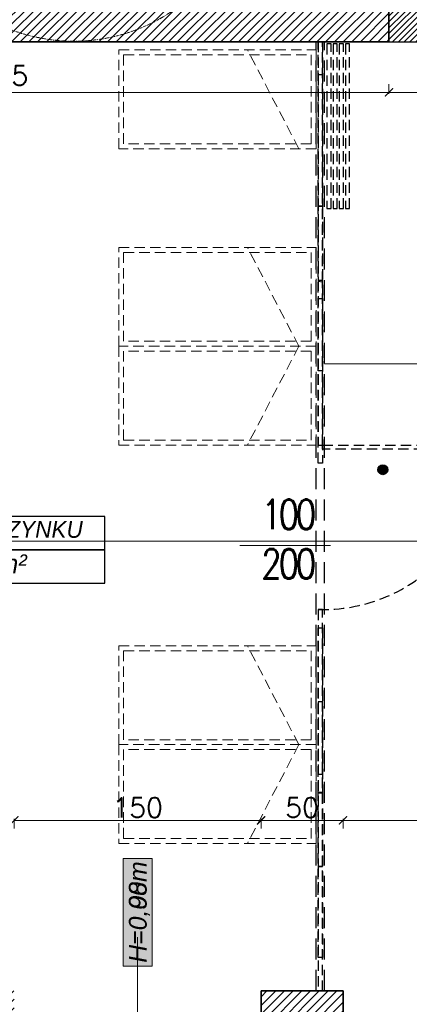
# Model space of a CAD drawing. Header units: millimetres. Extents: x -740 to 33545, y 5178 to 22494.
# Tile 108 of 256: x 9192 to 9429, y 9775 to 10373. Entities that reach past the tile are written whole.
import ezdxf

# ---------------------------------------------------------------- set-up
doc = ezdxf.new("R2010")
doc.units = ezdxf.units.MM
doc.header["$MEASUREMENT"] = 0
for name, pattern in [('DASHDOT', [1, 0.5, -0.25, 0, -0.25]), ('DASHED2', [9.525, 6.35, -3.175]), ('DIVIDE2', [0.625, 0.25, -0.125, 0, -0.125, 0, -0.125])]:
    doc.linetypes.add(name, pattern=pattern)
doc.layers.get('Defpoints').update_dxf_attribs({"color": 252})
for name, color, linetype, lineweight in [('## went', 20, 'DIVIDE2', 15), ('_IS_Wywiew', 1, 'Continuous', 20), ('A_istniejące ściany', 252, 'Continuous', 35), ('A_opisy', 252, 'Continuous', 15), ('A_wyposażenie', 252, 'Continuous', 9), ('l. przekrojowa', 252, 'Continuous', 30), ('l.wypełnien', 252, 'Continuous', 5), ('wymiarowanie', 252, 'Continuous', 9)]:
    doc.layers.add(name, color=color, linetype=linetype, lineweight=lineweight)
doc.layers.add('## went NIEWID', color=51, linetype='DASHDOT', lineweight=15, plot=False)
for name, color, linetype in [('_I_EKO_PODKLAD 3', 252, 'Continuous'), ('NAWIEW', 5, 'Continuous'), ('tabelki opis', 252, 'Continuous'), ('WYWIEW', 252, 'Continuous')]:
    doc.layers.add(name, color=color, linetype=linetype)
doc.styles.add('1-100', font='simplex.shx', dxfattribs={"width": 0.8, "height": 15})
doc.styles.add('ARIALL', font='GOTHIC.TTF', dxfattribs={"height": 40})
doc.styles.add('styl2', font='simplex.shx')
doc.dimstyles.new('Skala 1-50', dxfattribs={"dimtxt": 12, "dimasz": 5, "dimexe": 1, "dimexo": 1, "dimgap": 1.5, "dimtad": 1, "dimdec": 1, "dimrnd": 0.5, "dimtxsty": 'styl2', "dimblk": 'ARCHTICK', "dimcen": 5, "dimadec": 0, "dimazin": 0, "dimtfac": 1, "dimtdec": 1, "dimtmove": 1, "dimatfit": 3, "dimldrblk": 'ARCHTICK', "dimfxl": 0, "dimlwd": -1, "dimlwe": -1, "dimarcsym": 0})

# ---------------------------------------------------------------- blocks, each defined once
blk = doc.blocks.new('_ArchTick')
at = {"color": 0, "linetype": 'ByBlock', "const_width": 0.15}
blk.add_lwpolyline([(-0.5, -0.5), (0.5, 0.5)], dxfattribs=at)
blk = doc.blocks.new('*D2227')
at = {"layer": 'Defpoints', "color": 0}
for p in [(8932.19, 10064.95), (9995.19, 10064.95), (8932.19, 10055.97)]:
    blk.add_point(p, dxfattribs=at)
at = {"layer": 'wymiarowanie', "color": 0}
for p, q in [((8932.19, 10060.97), (8932.19, 10054.97)), ((9995.19, 10060.97), (9995.19, 10054.97)), ((9995.19, 10055.97), (8932.19, 10055.97))]:
    blk.add_line(p, q, dxfattribs=at)
at = {"layer": 'wymiarowanie', "color": 0, "xscale": 5, "yscale": 5, "zscale": 5, "rotation": 180}
blk.add_blockref('_ArchTick', (8932.19, 10055.97), dxfattribs=at)
at = {"layer": 'wymiarowanie', "color": 0, "xscale": 5, "yscale": 5, "zscale": 5}
blk.add_blockref('_ArchTick', (9995.19, 10055.97), dxfattribs=at)
at = {"layer": 'wymiarowanie', "color": 0, "insert": (9463.69, 10063.77), "char_height": 12, "attachment_point": 5, "style": 'styl2'}
blk.add_mtext('1063', dxfattribs=at)
blk = doc.blocks.new('*D2623')
at = {"layer": 'Defpoints', "color": 0}
for p in [(8932.19, 10359.34), (9416.72, 10359.34), (9416.72, 10328.56)]:
    blk.add_point(p, dxfattribs=at)
at = {"layer": 'wymiarowanie', "color": 0}
for p, q in [((8932.19, 10333.56), (8932.19, 10327.56)), ((9416.72, 10333.56), (9416.72, 10327.56)), ((8932.19, 10328.56), (9416.72, 10328.56))]:
    blk.add_line(p, q, dxfattribs=at)
at = {"layer": 'wymiarowanie', "color": 0, "xscale": 5, "yscale": 5, "zscale": 5, "rotation": 180}
blk.add_blockref('_ArchTick', (8932.19, 10328.56), dxfattribs=at)
at = {"layer": 'wymiarowanie', "color": 0, "xscale": 5, "yscale": 5, "zscale": 5}
blk.add_blockref('_ArchTick', (9416.72, 10328.56), dxfattribs=at)
at = {"layer": 'wymiarowanie', "color": 0, "insert": (9174.45, 10336.91), "char_height": 12, "attachment_point": 5, "style": 'styl2'}
blk.add_mtext('484,5', dxfattribs=at)
blk = doc.blocks.new('*D2624')
at = {"layer": 'Defpoints', "color": 0}
for p in [(9416.72, 10359.34), (9506.72, 10359.34), (9506.72, 10328.56)]:
    blk.add_point(p, dxfattribs=at)
at = {"layer": 'wymiarowanie', "color": 0}
for p, q in [((9416.72, 10333.56), (9416.72, 10327.56)), ((9506.72, 10333.56), (9506.72, 10327.56)), ((9416.72, 10328.56), (9506.72, 10328.56))]:
    blk.add_line(p, q, dxfattribs=at)
at = {"layer": 'wymiarowanie', "color": 0, "xscale": 5, "yscale": 5, "zscale": 5, "rotation": 180}
blk.add_blockref('_ArchTick', (9416.72, 10328.56), dxfattribs=at)
at = {"layer": 'wymiarowanie', "color": 0, "xscale": 5, "yscale": 5, "zscale": 5}
blk.add_blockref('_ArchTick', (9506.72, 10328.56), dxfattribs=at)
at = {"layer": 'wymiarowanie', "color": 0, "insert": (9461.72, 10336.36), "char_height": 12, "attachment_point": 5, "style": 'styl2'}
blk.add_mtext('90', dxfattribs=at)
blk = doc.blocks.new('*D2646')
at = {"layer": 'Defpoints', "color": 0}
for p in [(9339.01, 9886.31), (9189.01, 9782.76), (9339.01, 9782.76)]:
    blk.add_point(p, dxfattribs=at)
at = {"layer": 'wymiarowanie', "color": 0}
for p, q in [((9189.01, 9881.31), (9189.01, 9887.31)), ((9339.01, 9881.31), (9339.01, 9887.31)), ((9189.01, 9886.31), (9339.01, 9886.31))]:
    blk.add_line(p, q, dxfattribs=at)
at = {"layer": 'wymiarowanie', "color": 0, "xscale": 5, "yscale": 5, "zscale": 5, "rotation": 180}
blk.add_blockref('_ArchTick', (9189.01, 9886.31), dxfattribs=at)
at = {"layer": 'wymiarowanie', "color": 0, "xscale": 5, "yscale": 5, "zscale": 5}
blk.add_blockref('_ArchTick', (9339.01, 9886.31), dxfattribs=at)
at = {"layer": 'wymiarowanie', "color": 0, "insert": (9264.01, 9894.11), "char_height": 12, "attachment_point": 5, "style": 'styl2'}
blk.add_mtext('150', dxfattribs=at)
blk = doc.blocks.new('*D2647')
at = {"layer": 'Defpoints', "color": 0}
for p in [(9388.82, 9886.31), (9339.01, 9782.76), (9388.82, 9782.76)]:
    blk.add_point(p, dxfattribs=at)
at = {"layer": 'wymiarowanie', "color": 0}
for p, q in [((9339.01, 9881.31), (9339.01, 9887.31)), ((9388.82, 9881.31), (9388.82, 9887.31)), ((9339.01, 9886.31), (9388.82, 9886.31))]:
    blk.add_line(p, q, dxfattribs=at)
at = {"layer": 'wymiarowanie', "color": 0, "xscale": 5, "yscale": 5, "zscale": 5, "rotation": 180}
blk.add_blockref('_ArchTick', (9339.01, 9886.31), dxfattribs=at)
at = {"layer": 'wymiarowanie', "color": 0, "xscale": 5, "yscale": 5, "zscale": 5}
blk.add_blockref('_ArchTick', (9388.82, 9886.31), dxfattribs=at)
at = {"layer": 'wymiarowanie', "color": 0, "insert": (9363.92, 9894.11), "char_height": 12, "attachment_point": 5, "style": 'styl2'}
blk.add_mtext('50', dxfattribs=at)
blk = doc.blocks.new('*D2648')
at = {"layer": 'Defpoints', "color": 0}
for p in [(9538.82, 9886.31), (9388.82, 9782.76), (9538.82, 9782.76)]:
    blk.add_point(p, dxfattribs=at)
at = {"layer": 'wymiarowanie', "color": 0}
for p, q in [((9388.82, 9881.31), (9388.82, 9887.31)), ((9538.82, 9881.31), (9538.82, 9887.31)), ((9388.82, 9886.31), (9538.82, 9886.31))]:
    blk.add_line(p, q, dxfattribs=at)
at = {"layer": 'wymiarowanie', "color": 0, "xscale": 5, "yscale": 5, "zscale": 5, "rotation": 180}
blk.add_blockref('_ArchTick', (9388.82, 9886.31), dxfattribs=at)
at = {"layer": 'wymiarowanie', "color": 0, "xscale": 5, "yscale": 5, "zscale": 5}
blk.add_blockref('_ArchTick', (9538.82, 9886.31), dxfattribs=at)
at = {"layer": 'wymiarowanie', "color": 0, "insert": (9463.82, 9894.11), "char_height": 12, "attachment_point": 5, "style": 'styl2'}
blk.add_mtext('150', dxfattribs=at)
blk = doc.blocks.new('FILL_245')
at = {"color": 1, "linetype": 'Continuous', "const_width": 0.018}
blk.add_lwpolyline([(-42321.15, 289.36), (-42313.9, 301.91), (-42308.6, 296.6)], close=True, dxfattribs=at)
blk = doc.blocks.new('FILL_244')
at = {"color": 1, "linetype": 'Continuous', "const_width": 0.018}
blk.add_lwpolyline([(-42321.15, 274.23), (-42308.6, 266.98), (-42313.9, 261.68)], close=True, dxfattribs=at)
blk = doc.blocks.new('FILL_246')
at = {"color": 1, "linetype": 'Continuous', "const_width": 0.018}
blk.add_lwpolyline([(-42336.28, 274.23), (-42348.83, 266.98), (-42343.52, 261.68)], close=True, dxfattribs=at)
blk = doc.blocks.new('FILL_243')
at = {"color": 1, "linetype": 'Continuous', "const_width": 0.018}
blk.add_lwpolyline([(-42336.28, 289.36), (-42343.52, 301.91), (-42348.83, 296.6)], close=True, dxfattribs=at)
blk = doc.blocks.new('A$C06D629D9')
blk.add_point((0, 0))
at = {"color": 3}
blk.add_point((0, 0), dxfattribs=at)
at = {"layer": 'NAWIEW', "color": 1, "linetype": 'Continuous', "const_width": 0.018}
for points in [[(-23.94, 23.94), (-17.46, 17.46)], [(-14.81, 20.11), (-20.11, 14.81)], [(-14.81, 20.11), (-20.11, 14.81)], [(-7.57, 7.57), (-14.81, 20.11)], [(-7.57, 7.57), (-14.81, 20.11)], [(7.57, 7.57), (14.81, 20.11)], [(7.57, 7.57), (14.81, 20.11)], [(14.81, 20.11), (20.11, 14.81)], [(14.81, 20.11), (20.11, 14.81)], [(23.94, 23.94), (17.46, 17.46)], [(-20.11, 14.81), (-7.57, 7.57)], [(20.11, 14.81), (7.57, 7.57)], [(-7.57, -7.57), (-20.11, -14.81)], [(-7.57, -7.57), (-20.11, -14.81)], [(-14.81, -20.11), (-7.57, -7.57)], [(7.57, -7.57), (20.11, -14.81)], [(7.57, -7.57), (20.11, -14.81)], [(14.81, -20.11), (7.57, -7.57)], [(-23.94, -23.94), (-17.46, -17.46)], [(-20.11, -14.81), (-14.81, -20.11)], [(-20.11, -14.81), (-14.81, -20.11)], [(20.11, -14.81), (14.81, -20.11)], [(20.11, -14.81), (14.81, -20.11)], [(23.94, -23.94), (17.46, -17.46)]]:
    blk.add_lwpolyline(points, dxfattribs=at)
at = {"layer": 'WYWIEW', "color": 10, "linetype": 'Continuous', "const_width": 0.018}
for points in [[(-7.57, 7.57), (-7.57, 7.57)], [(7.57, 7.57), (7.57, 7.57)], [(-7.57, -7.57), (-7.57, -7.57)], [(7.57, -7.57), (7.57, -7.57)]]:
    blk.add_lwpolyline(points, dxfattribs=at)
at = {"layer": 'NAWIEW', "extrusion": (0, 0, -1), "zscale": -1}
for name in ['FILL_245', 'FILL_243', 'FILL_244', 'FILL_246']:
    blk.add_blockref(name, (42328.71, -281.79), dxfattribs=at)
blk = doc.blocks.new('heether5')
at = {"layer": '## went', "color": 1}
for radius in [7.45, 5.44]:
    blk.add_circle((341463.05, 163171.59), radius, dxfattribs=at)
at = {"layer": '## went NIEWID'}
for radius in [100, 75, 50]:
    blk.add_circle((341463.05, 163171.59), radius, dxfattribs=at)
at = {"layer": '## went', "xscale": 0.9144000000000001, "yscale": 0.9144000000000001, "zscale": 0.9144000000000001}
blk.add_blockref('A$C06D629D9', (341463.05, 163171.59), dxfattribs=at)

msp = doc.modelspace()

# ---------------------------------------------------------------- hatches: boundary and pattern name
at = {"layer": '_I_EKO_PODKLAD 3', "linetype": 'Continuous'}
msp.add_hatch(color=256, dxfattribs=at).paths.add_polyline_path([(9412.99, 10096.3, 1), (9412.99, 10102.3, 1)])
msp.add_hatch(color=256, dxfattribs=at).paths.add_polyline_path([(9412.99, 10096.3, 1), (9412.99, 10102.3, 1)])
at = {"layer": 'A_opisy', "ltscale": 0.3}
msp.add_hatch(color=256, dxfattribs=at).paths.add_polyline_path([(9255.24, 9797.7), (9255.24, 9863.16), (9272.77, 9863.16), (9272.77, 9797.7)])
msp.add_hatch(color=256, dxfattribs=at).paths.add_polyline_path([(9255.24, 9797.7), (9255.24, 9863.16), (9272.77, 9863.16), (9272.77, 9797.7)])
msp.add_hatch(color=256, dxfattribs=at).paths.add_polyline_path([(9255.24, 9797.7), (9255.24, 9863.16), (9272.77, 9863.16), (9272.77, 9797.7)])
msp.add_hatch(color=256, dxfattribs=at).paths.add_polyline_path([(9255.24, 9797.7), (9255.24, 9863.16), (9272.77, 9863.16), (9272.77, 9797.7)])
at = {"layer": 'l.wypełnien'}
h = msp.add_hatch(dxfattribs=at)
h.set_pattern_fill('ANSI31', color=256, scale=30, style=0)
h.paths.add_polyline_path([(8887.19, 10284.84), (8887.19, 10539.8), (8932.19, 10539.8), (8932.19, 10402.52), (9059.57, 10402.52), (9368.19, 10402.52), (9394.23, 10402.52), (9416.72, 10402.52), (9416.72, 10359.34), (9405.31, 10359.34), (9376.25, 10359.34), (8932.19, 10359.34), (8932.19, 10284.84)])
h.paths.add_polyline_path([(9871.19, 10801.99), (9871.19, 10791.99), (9878.23, 10791.99), (9890.23, 10791.99), (10052.23, 10791.99), (10052.23, 10564.52), (10066.23, 10564.52), (10066.23, 10706), (10066.23, 10711.93), (10066.23, 10711.98), (10066.23, 10728.73), (10066.23, 10765.23), (10066.23, 10776), (10066.23, 10781.93), (10066.23, 10781.98), (10066.23, 10781.93), (10066.23, 10776), (10066.22, 10776), (10066.23, 10781.93), (10066.23, 10781.98), (10066.23, 10791.99), (10125.49, 10791.99), (10125.49, 10808.08), (10125.49, 10819.93), (10125.49, 10834.32), (10058.81, 10834.32), (9924.19, 10834.32), (9924.19, 10862.32), (9879.19, 10862.32), (9879.19, 10834.32), (9871.19, 10834.32), (9871.19, 10801.99)])
h.paths.add_polyline_path([(9570.47, 10794.52), (9731.23, 10794.52), (9731.23, 10731.52), (9748.23, 10731.52), (9748.23, 10793.99), (9768.19, 10793.99), (9768.19, 10801.99), (9781.19, 10801.99), (9781.19, 10834.32), (9769.78, 10834.32), (9645.19, 10834.32), (9645.19, 10833.52), (9604.19, 10833.52), (9570.47, 10833.52)])
h.paths.add_polyline_path([(9394.23, 10794.52), (9428.47, 10794.52), (9428.47, 10833.52), (9388.19, 10833.52), (9388.19, 10794.52), (9394.23, 10794.52)])
h.paths.add_polyline_path([(9428.47, 10794.52), (9428.47, 10833.52), (9448.47, 10833.52), (9448.47, 10794.52)])
h.paths.add_polyline_path([(9550.47, 10794.52), (9570.47, 10794.52), (9570.47, 10833.52), (9550.47, 10833.52)])
h.paths.add_polyline_path([(9368.19, 10794.52), (9388.19, 10794.52), (9388.19, 10833.52), (9368.19, 10833.52)])
h.paths.add_polyline_path([(9604.19, 10833.52), (9604.19, 10849.32), (9645.19, 10849.32), (9645.19, 10833.52)])
h.paths.add_polyline_path([(9368.19, 10422.52), (9368.19, 10402.52), (9394.23, 10402.52), (9394.23, 10422.52)])
h.paths.add_polyline_path([(9368.19, 10774.52), (9394.23, 10774.52), (9394.23, 10794.52), (9368.19, 10794.52)])
h = msp.add_hatch(dxfattribs=at)
h.set_pattern_fill('ANSI31', color=256, scale=20, style=0)
h.paths.add_polyline_path([(9416.72, 10402.52), (9416.72, 10359.34), (9506.72, 10359.34), (9506.72, 10402.52), (9417.07, 10402.52)])
h = msp.add_hatch(dxfattribs=at)
h.set_pattern_fill('ANSI31', color=256, scale=30, style=0)
h.paths.add_polyline_path([(8887.19, 10131.59), (8887.19, 9739.58), (8988.77, 9739.58), (8988.77, 9782.76), (8932.19, 9782.76), (8932.19, 10131.59), (8913.43, 10131.59), (8902.43, 10131.59)])
h.paths.add_polyline_path([(10184.83, 9782.76), (10254.19, 9782.76), (10254.19, 9762.76), (10279.59, 9762.76), (10279.59, 9782.76), (10294.77, 9782.76), (10294.77, 9739.58), (10184.83, 9739.58)])
h.paths.add_polyline_path([(9635.2, 9739.58), (9635.2, 9782.76), (9538.82, 9782.76), (9538.82, 9739.58)])
h.paths.add_polyline_path([(9189.01, 9739.58), (9189.01, 9782.76), (9138.77, 9782.76), (9138.77, 9739.58)])
h.paths.add_polyline_path([(9835.02, 9739.58), (9835.02, 9782.76), (9785.2, 9782.76), (9785.2, 9739.58)])
h.paths.add_polyline_path([(10034.83, 9739.58), (10034.83, 9782.76), (9985.02, 9782.76), (9985.02, 9739.58)])
h.paths.add_polyline_path([(9388.82, 9739.58), (9388.82, 9782.76), (9339.01, 9782.76), (9339.01, 9739.58)])
h.paths.add_polyline_path([(10301.6, 9739.58), (10314.77, 9739.58), (10314.77, 9782.76), (10294.77, 9782.76), (10294.77, 9739.58)])
h.paths.add_polyline_path([(10254.19, 9762.76), (10279.59, 9762.76), (10279.59, 9782.76), (10254.19, 9782.76)])

# ---------------------------------------------------------------- linework, layer by layer
at = {"layer": '_I_EKO_PODKLAD 3', "linetype": 'DASHED2', "ltscale": 2}
for p, q in [((9372.5, 9782.76), (9372.5, 10359.34)), ((9372.5, 9782.76), (9372.5, 10359.34)), ((9377.5, 9782.76), (9377.5, 10359.34)), ((9377.5, 9782.76), (9377.5, 10359.34))]:
    msp.add_line(p, q, dxfattribs=at)
at = {"layer": '_I_EKO_PODKLAD 3', "linetype": 'DASHED2'}
for points in [[(9376.25, 10213.36), (9376.25, 10359.34), (9373.75, 10359.35), (9373.75, 10213.81), (9376.25, 10213.36)], [(9381.51, 10257.93), (9381.51, 10357.93), (9379.01, 10357.93), (9379.01, 10257.93), (9381.51, 10257.93)], [(9385.26, 10257.93), (9385.26, 10357.93), (9382.76, 10357.93), (9382.76, 10257.93), (9385.26, 10257.93)], [(9389.01, 10257.93), (9389.01, 10357.93), (9386.51, 10357.93), (9386.51, 10257.93), (9389.01, 10257.93)], [(9392.76, 10257.93), (9392.76, 10357.93), (9390.26, 10357.93), (9390.26, 10257.93), (9392.76, 10257.93)], [(9376.25, 10213.36), (9376.25, 10339.12), (9373.75, 10339.12), (9373.75, 10213.81), (9376.25, 10213.36)], [(9376.25, 10114.34), (9376.25, 10214.34), (9373.75, 10214.34), (9373.75, 10114.34), (9376.25, 10114.34)], [(9376.25, 10114.34), (9376.25, 10214.34), (9373.75, 10214.34), (9373.75, 10114.34), (9376.25, 10114.34)], [(9476.25, 10111.84), (9376.25, 10111.84), (9376.25, 10114.34), (9476.25, 10114.34), (9476.25, 10111.84)], [(9476.25, 10111.84), (9376.25, 10111.84), (9376.25, 10114.34), (9476.25, 10114.34), (9476.25, 10111.84)], [(9376.25, 9914.34), (9376.25, 10014.34), (9373.75, 10014.34), (9373.75, 9914.34), (9376.25, 9914.34)], [(9376.25, 9858.34), (9376.25, 9958.34), (9373.75, 9958.34), (9373.75, 9858.34), (9376.25, 9858.34)], [(9376.25, 9858.34), (9376.25, 9958.34), (9373.75, 9958.34), (9373.75, 9858.34), (9376.25, 9858.34)], [(9376.25, 9782.76), (9376.25, 9858.34), (9373.75, 9858.34), (9373.75, 9782.76)], [(9376.25, 9782.76), (9376.25, 9858.34), (9373.75, 9858.34), (9373.75, 9782.76)]]:
    msp.add_lwpolyline(points, dxfattribs=at)
at = {"layer": '_I_EKO_PODKLAD 3', "color": 252, "linetype": 'DASHED2'}
for points in [[(9376.25, 10359.34), (9376.25, 10259.34), (9373.75, 10259.34), (9373.75, 10359.34), (9376.25, 10359.34)], [(9376.25, 10359.34), (9376.25, 10259.34), (9373.75, 10259.34), (9373.75, 10359.34), (9376.25, 10359.34)], [(9376.25, 10259.34), (9376.25, 10159.34), (9373.75, 10159.34), (9373.75, 10259.34), (9376.25, 10259.34)], [(9376.25, 10259.34), (9376.25, 10159.34), (9373.75, 10159.34), (9373.75, 10259.34), (9376.25, 10259.34)], [(9376.25, 10203.34), (9376.25, 10103.34), (9373.75, 10103.34), (9373.75, 10203.34), (9376.25, 10203.34)], [(9376.25, 10003.34), (9376.25, 9903.34), (9373.75, 9903.34), (9373.75, 10003.34), (9376.25, 10003.34)], [(9376.25, 10003.34), (9376.25, 9903.34), (9373.75, 9903.34), (9373.75, 10003.34), (9376.25, 10003.34)], [(9376.25, 9902.99), (9376.25, 9802.99), (9373.75, 9802.99), (9373.75, 9902.99), (9376.25, 9902.99)], [(9376.25, 9902.99), (9376.25, 9802.99), (9373.75, 9802.99), (9373.75, 9902.99), (9376.25, 9902.99)]]:
    msp.add_lwpolyline(points, dxfattribs=at)
at = {"layer": '_I_EKO_PODKLAD 3', "linetype": 'Continuous'}
msp.add_circle((9412.99, 10099.3), 3, dxfattribs=at)
msp.add_circle((9412.99, 10099.3), 3, dxfattribs=at)
at = {"layer": '_I_EKO_PODKLAD 3', "linetype": 'DASHED2'}
msp.add_arc((9376.25, 10114.34), 100, 268.56746, 0.50373, dxfattribs=at)
msp.add_arc((9376.25, 10114.34), 100, 268.56746, 0.50373, dxfattribs=at)
at = {"layer": 'A_istniejące ściany', "ltscale": 15}
msp.add_lwpolyline([(9405.31, 10402.52), (9416.72, 10402.52), (9416.72, 10359.34), (9405.31, 10359.34)], dxfattribs=at)
at = {"layer": 'A_istniejące ściany'}
for points in [[(8932.19, 10359.34), (9405.31, 10359.34)], [(9388.82, 9782.76), (9339.01, 9782.76)], [(9339.01, 9782.76), (9339.01, 9739.58)], [(9388.82, 9739.58), (9388.82, 9782.76)]]:
    msp.add_lwpolyline(points, dxfattribs=at)
at = {"layer": 'A_opisy'}
msp.add_line((9264.01, 9681.91), (9264.01, 9815.38), dxfattribs=at)
at = {"layer": 'A_opisy', "ltscale": 0.3}
msp.add_lwpolyline([(9255.24, 9797.7), (9255.24, 9863.16), (9272.77, 9863.16), (9272.77, 9797.7)], close=True, dxfattribs=at)
msp.add_lwpolyline([(9255.24, 9797.7), (9255.24, 9863.16), (9272.77, 9863.16), (9272.77, 9797.7)], close=True, dxfattribs=at)
msp.add_lwpolyline([(9255.24, 9797.7), (9255.24, 9863.16), (9272.77, 9863.16), (9272.77, 9797.7)], close=True, dxfattribs=at)
msp.add_lwpolyline([(9255.24, 9797.7), (9255.24, 9863.16), (9272.77, 9863.16), (9272.77, 9797.7)], close=True, dxfattribs=at)
at = {"layer": 'A_wyposażenie', "linetype": 'DASHED2'}
for p, q in [((9361.97, 10294.34), (9330.74, 10354.34)), ((9361.97, 10294.34), (9330.74, 10354.34)), ((9361.97, 10174.34), (9330.74, 10234.34)), ((9361.97, 10174.34), (9330.74, 10234.34)), ((9361.97, 10174.34), (9330.74, 10114.34)), ((9361.97, 10174.34), (9330.74, 10114.34)), ((9361.97, 9932.34), (9330.74, 9992.34)), ((9361.97, 9932.34), (9330.74, 9992.34)), ((9361.97, 9932.34), (9330.74, 9872.34)), ((9361.97, 9932.34), (9330.74, 9872.34))]:
    msp.add_line(p, q, dxfattribs=at)
for points in [[(9372.5, 10354.34), (9372.5, 10294.34), (9252.5, 10294.34), (9252.5, 10354.34)], [(9372.5, 10354.34), (9372.5, 10294.34), (9252.5, 10294.34), (9252.5, 10354.34)], [(9369.5, 10351.34), (9369.5, 10297.34), (9255.5, 10297.34), (9255.5, 10351.34)], [(9369.5, 10351.34), (9369.5, 10297.34), (9255.5, 10297.34), (9255.5, 10351.34)], [(9372.5, 10234.34), (9372.5, 10174.34), (9252.5, 10174.34), (9252.5, 10234.34)], [(9372.5, 10234.34), (9372.5, 10174.34), (9252.5, 10174.34), (9252.5, 10234.34)], [(9369.5, 10231.34), (9369.5, 10177.34), (9255.5, 10177.34), (9255.5, 10231.34)], [(9369.5, 10231.34), (9369.5, 10177.34), (9255.5, 10177.34), (9255.5, 10231.34)], [(9372.5, 10114.34), (9372.5, 10174.34), (9252.5, 10174.34), (9252.5, 10114.34)], [(9372.5, 10114.34), (9372.5, 10174.34), (9252.5, 10174.34), (9252.5, 10114.34)], [(9369.5, 10117.34), (9369.5, 10171.34), (9255.5, 10171.34), (9255.5, 10117.34)], [(9369.5, 10117.34), (9369.5, 10171.34), (9255.5, 10171.34), (9255.5, 10117.34)], [(9372.5, 9992.34), (9372.5, 9932.34), (9252.5, 9932.34), (9252.5, 9992.34)], [(9372.5, 9992.34), (9372.5, 9932.34), (9252.5, 9932.34), (9252.5, 9992.34)], [(9369.5, 9989.34), (9369.5, 9935.34), (9255.5, 9935.34), (9255.5, 9989.34)], [(9369.5, 9989.34), (9369.5, 9935.34), (9255.5, 9935.34), (9255.5, 9989.34)], [(9372.5, 9872.34), (9372.5, 9932.34), (9252.5, 9932.34), (9252.5, 9872.34)], [(9372.5, 9872.34), (9372.5, 9932.34), (9252.5, 9932.34), (9252.5, 9872.34)], [(9369.5, 9875.34), (9369.5, 9929.34), (9255.5, 9929.34), (9255.5, 9875.34)], [(9369.5, 9875.34), (9369.5, 9929.34), (9255.5, 9929.34), (9255.5, 9875.34)]]:
    msp.add_lwpolyline(points, close=True, dxfattribs=at)
at = {"layer": 'l. przekrojowa'}
msp.add_lwpolyline([(9416.72, 10359.34), (9506.72, 10359.34), (9506.72, 10402.52), (9416.72, 10402.52)], close=True, dxfattribs=at)
at = {"layer": 'tabelki opis'}
for points in [[(9079.33, 10050.69), (9244.06, 10050.69), (9244.06, 10070.96), (9079.33, 10070.96), (9079.33, 10050.69)], [(9079.33, 10030.41), (9244.06, 10030.41), (9244.06, 10050.69), (9079.33, 10050.69), (9079.33, 10030.41)]]:
    msp.add_lwpolyline(points, dxfattribs=at)
at = {"layer": 'wymiarowanie'}
for p, q in [((9377.5, 10163.55), (9684.14, 10163.55)), ((9326.19, 10053.34), (9381.19, 10053.34))]:
    msp.add_line(p, q, dxfattribs=at)

# ---------------------------------------------------------------- block references
at = {"layer": '_IS_Wywiew', "xscale": 1.06666624, "yscale": 1.06666624, "zscale": 1.06666624}
msp.add_blockref('heether5', (-355001.9, -163583.35), dxfattribs=at)

# ---------------------------------------------------------------- texts
at = {"layer": 'A_opisy', "ltscale": 0.3, "char_height": 10.8, "width": 109.7533, "attachment_point": 1, "rotation": 90, "style": 'ARIALL'}
for s, insert in [('\\pi43.41246;{\\fArial|b0|i1|c238|p34;153}\\P\\pi43.29366;{\\fArial|b0|i1|c238|p34;175}', (9248.92, 9636.58)), ('{\\fArial|b0|i1|c238|p34;H=0,00m}', (9258.7, 9799.82)), ('{\\fArial|b0|i1|c238|p34;H=0,98m}', (9258.7, 9799.82))]:
    msp.add_mtext(s, dxfattribs=dict(at, insert=insert))
at = {"layer": 'tabelki opis', "attachment_point": 1}
for s, insert, char_height, width in [('\\pi14.38464;{\\fCentury Gothic|b0|i1|c238|p34;SALA WYPOCZYNKU}', (9079.33, 10068.2), 10.24, 164.736), ('{\\fCentury Gothic|b0|i1|c238|p34;25,38 m²}', (9135.79, 10047.92), 11.52, 68.7387)]:
    msp.add_mtext(s, dxfattribs=dict(at, insert=insert, char_height=char_height, width=width))
at = {"layer": 'wymiarowanie', "char_height": 12, "width": 621.5287, "attachment_point": 1}
for s, insert in [('\\pi11.65274;{\\fCentury Gothic|b0|i0|c238|p34;Warstwa tynkarska - wyprawa dekoracyjna z tynku silikonowego o strukturze }\\pi12.21674;{\\fCentury Gothic|b0|i0|c238|p34;baranka o uziarnieniu 1,5 lub 2mm; kolor wg NCS:S1002-G50Y}\\P\\pi419.66474;{\\fCentury Gothic|b0|i0|c238|p34;grubość styropianu 20cm}\\P\\pi621.52874;{\\fCentury Gothic|b0|i0|c238|p34; }', (5416.61, 10370.91)), ('\\pi452.88074;{\\fCentury Gothic|b0|i0|c238|p34;Parapety zewnętrzne}\\P\\pi223.76474;{\\fCentury Gothic|b0|i0|c238|p34; z blachy stalowej powlekanej w kolorze RAL 7016}', (5416.61, 10228.95)), ('\\pi463.76474;{\\fCentury Gothic|b0|i0|c238|p34;Obróbka cokołowa}\\P\\pi223.76474;{\\fCentury Gothic|b0|i0|c238|p34; z blachy stalowej powlekanej w kolorze RAL 7016}', (5416.61, 10130.15))]:
    msp.add_mtext(s, dxfattribs=dict(at, insert=insert))
at = {"layer": 'wymiarowanie', "linetype": 'DASHED2', "insert": (9370.67, 10081.17), "char_height": 18, "width": 45.8115, "attachment_point": 3, "style": '1-100'}
msp.add_mtext('\\pi2.05714;{\\T0.75000;100}\\P{\\T0.75000;200}', dxfattribs=at)

# ---------------------------------------------------------------- dimensions: what is measured, and where the dimension line sits
at = {"layer": 'wymiarowanie'}
for base, p1, p2, picture, middle in [((9416.72, 10328.56), (8932.19, 10359.34), (9416.72, 10359.34), '*D2623', (9174.45, 10336.91)), ((9506.72, 10328.56), (9416.72, 10359.34), (9506.72, 10359.34), '*D2624', (9461.72, 10336.36)), ((8932.19, 10055.97), (9995.19, 10064.95), (8932.19, 10064.95), '*D2227', (9463.69, 10063.77)), ((9339.01, 9886.31), (9189.01, 9782.76), (9339.01, 9782.76), '*D2646', (9264.01, 9894.11)), ((9388.82, 9886.31), (9339.01, 9782.76), (9388.82, 9782.76), '*D2647', (9363.92, 9894.11)), ((9538.82, 9886.31), (9388.82, 9782.76), (9538.82, 9782.76), '*D2648', (9463.82, 9894.11))]:
    dim = msp.add_linear_dim(base=base, p1=p1, p2=p2, dimstyle='Skala 1-50', dxfattribs=at)
    dim.commit()
    dim.dimension.update_dxf_attribs({"geometry": picture, "text_midpoint": middle})

doc.saveas('drawing.dxf')
